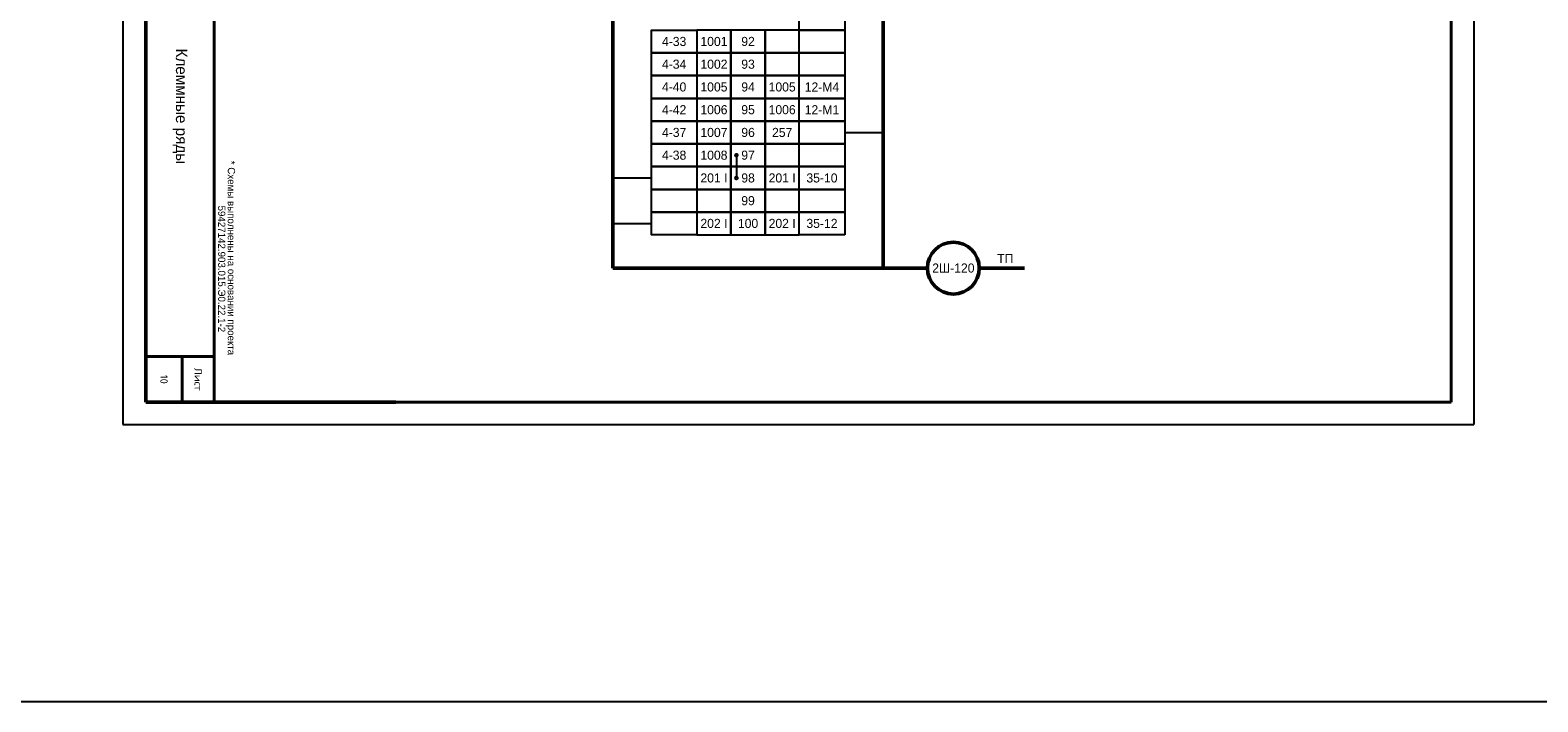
# Model space of a CAD drawing. Header units: millimetres. Extents: x 7700 to 12777, y -2533 to 2568.
# Tile 70 of 74: x 11809 to 12140, y 1295 to 1443. Entities that reach past the tile are written whole.
import ezdxf

# ---------------------------------------------------------------- set-up
doc = ezdxf.new("R2010")
doc.units = ezdxf.units.MM
doc.layers.add('основная 0.5', color=7, linetype='Continuous', lineweight=50)
doc.styles.add('SIMPLEX', font='txt', dxfattribs={"height": 5})

msp = doc.modelspace()

# ---------------------------------------------------------------- linework, layer by layer
for p, q in [((11829.39, 1776.23), (11829.39, 1356.22)), ((12126.44, 1776.23), (12126.44, 1356.22)), ((11988.1, 1420.39), (11996.59, 1420.39)), ((11964.29, 1415.39), (11964.29, 1410.39)), ((11937.11, 1410.39), (11945.6, 1410.39)), ((11937.11, 1400.39), (11945.6, 1400.39)), ((11829.39, 1356.22), (12126.44, 1356.22)), ((11829.39, 1356.22), (12126.44, 1356.22))]:
    msp.add_line(p, q)
at = {"lineweight": 40}
for p, q in [((11834.44, 1756.23), (11834.44, 1361.13)), ((12121.44, 1756.23), (12121.44, 1361.13)), ((11849.44, 1371.13), (11834.44, 1371.13)), ((11842.44, 1371.13), (11842.44, 1361.13)), ((12121.44, 1361.13), (11834.44, 1361.13))]:
    msp.add_line(p, q, dxfattribs=at)
at = {"lineweight": 50}
for p, q in [((11937.11, 1545.38), (11937.11, 1390.58)), ((11996.59, 1535.38), (11996.59, 1390.58)), ((11937.11, 1390.58), (11996.59, 1390.58)), ((11996.59, 1390.58), (12006.29, 1390.58)), ((12017.69, 1390.58), (12027.62, 1390.58))]:
    msp.add_line(p, q, dxfattribs=at)
at = {"color": 2}
msp.add_lwpolyline([(7701.96, 1875.8), (12776.6, 1875.8), (12776.6, 1295.24), (7701.96, 1295.24)], close=True, dxfattribs=at)
for points in [[(11988.1, 1442.89), (11978.1, 1442.89), (11978.1, 1447.89), (11988.1, 1447.89)], [(11955.6, 1437.89), (11945.6, 1437.89), (11945.6, 1442.89), (11955.6, 1442.89)], [(11955.6, 1437.89), (11963.1, 1437.89), (11963.1, 1442.89), (11955.6, 1442.89)], [(11963.1, 1437.89), (11970.6, 1437.89), (11970.6, 1442.89), (11963.1, 1442.89)], [(11970.6, 1437.89), (11978.1, 1437.89), (11978.1, 1442.89), (11970.6, 1442.89)], [(11988.1, 1437.89), (11978.1, 1437.89), (11978.1, 1442.89), (11988.1, 1442.89)], [(11955.6, 1432.89), (11945.6, 1432.89), (11945.6, 1437.89), (11955.6, 1437.89)], [(11955.6, 1432.89), (11963.1, 1432.89), (11963.1, 1437.89), (11955.6, 1437.89)], [(11963.1, 1432.89), (11970.6, 1432.89), (11970.6, 1437.89), (11963.1, 1437.89)], [(11970.6, 1432.89), (11978.1, 1432.89), (11978.1, 1437.89), (11970.6, 1437.89)], [(11988.1, 1432.89), (11978.1, 1432.89), (11978.1, 1437.89), (11988.1, 1437.89)], [(11955.6, 1427.89), (11945.6, 1427.89), (11945.6, 1432.89), (11955.6, 1432.89)], [(11955.6, 1427.89), (11963.1, 1427.89), (11963.1, 1432.89), (11955.6, 1432.89)], [(11963.1, 1427.89), (11970.6, 1427.89), (11970.6, 1432.89), (11963.1, 1432.89)], [(11970.6, 1427.89), (11978.1, 1427.89), (11978.1, 1432.89), (11970.6, 1432.89)], [(11988.1, 1427.89), (11978.1, 1427.89), (11978.1, 1432.89), (11988.1, 1432.89)], [(11955.6, 1422.89), (11945.6, 1422.89), (11945.6, 1427.89), (11955.6, 1427.89)], [(11955.6, 1422.89), (11945.6, 1422.89), (11945.6, 1427.89), (11955.6, 1427.89)], [(11955.6, 1422.89), (11963.1, 1422.89), (11963.1, 1427.89), (11955.6, 1427.89)], [(11955.6, 1422.89), (11963.1, 1422.89), (11963.1, 1427.89), (11955.6, 1427.89)], [(11963.1, 1422.89), (11970.6, 1422.89), (11970.6, 1427.89), (11963.1, 1427.89)], [(11970.6, 1422.89), (11978.1, 1422.89), (11978.1, 1427.89), (11970.6, 1427.89)], [(11970.6, 1422.89), (11978.1, 1422.89), (11978.1, 1427.89), (11970.6, 1427.89)], [(11988.1, 1422.89), (11978.1, 1422.89), (11978.1, 1427.89), (11988.1, 1427.89)], [(11988.1, 1422.89), (11978.1, 1422.89), (11978.1, 1427.89), (11988.1, 1427.89)], [(11955.6, 1417.89), (11945.6, 1417.89), (11945.6, 1422.89), (11955.6, 1422.89)], [(11955.6, 1417.89), (11963.1, 1417.89), (11963.1, 1422.89), (11955.6, 1422.89)], [(11963.1, 1417.89), (11970.6, 1417.89), (11970.6, 1422.89), (11963.1, 1422.89)], [(11970.6, 1417.89), (11978.1, 1417.89), (11978.1, 1422.89), (11970.6, 1422.89)], [(11988.1, 1417.89), (11978.1, 1417.89), (11978.1, 1422.89), (11988.1, 1422.89)], [(11955.6, 1412.89), (11945.6, 1412.89), (11945.6, 1417.89), (11955.6, 1417.89)], [(11955.6, 1412.89), (11963.1, 1412.89), (11963.1, 1417.89), (11955.6, 1417.89)], [(11963.1, 1412.89), (11970.6, 1412.89), (11970.6, 1417.89), (11963.1, 1417.89)], [(11970.6, 1412.89), (11978.1, 1412.89), (11978.1, 1417.89), (11970.6, 1417.89)], [(11988.1, 1412.89), (11978.1, 1412.89), (11978.1, 1417.89), (11988.1, 1417.89)], [(11955.6, 1407.89), (11945.6, 1407.89), (11945.6, 1412.89), (11955.6, 1412.89)], [(11955.6, 1407.89), (11963.1, 1407.89), (11963.1, 1412.89), (11955.6, 1412.89)], [(11963.1, 1407.89), (11970.6, 1407.89), (11970.6, 1412.89), (11963.1, 1412.89)], [(11970.6, 1407.89), (11978.1, 1407.89), (11978.1, 1412.89), (11970.6, 1412.89)], [(11988.1, 1407.89), (11978.1, 1407.89), (11978.1, 1412.89), (11988.1, 1412.89)], [(11955.6, 1402.89), (11945.6, 1402.89), (11945.6, 1407.89), (11955.6, 1407.89)], [(11955.6, 1402.89), (11963.1, 1402.89), (11963.1, 1407.89), (11955.6, 1407.89)], [(11963.1, 1402.89), (11970.6, 1402.89), (11970.6, 1407.89), (11963.1, 1407.89)], [(11970.6, 1402.89), (11978.1, 1402.89), (11978.1, 1407.89), (11970.6, 1407.89)], [(11988.1, 1402.89), (11978.1, 1402.89), (11978.1, 1407.89), (11988.1, 1407.89)], [(11955.6, 1397.89), (11945.6, 1397.89), (11945.6, 1402.89), (11955.6, 1402.89)], [(11955.6, 1397.89), (11963.1, 1397.89), (11963.1, 1402.89), (11955.6, 1402.89)], [(11963.1, 1397.89), (11970.6, 1397.89), (11970.6, 1402.89), (11963.1, 1402.89)], [(11970.6, 1397.89), (11978.1, 1397.89), (11978.1, 1402.89), (11970.6, 1402.89)], [(11988.1, 1397.89), (11978.1, 1397.89), (11978.1, 1402.89), (11988.1, 1402.89)]]:
    msp.add_lwpolyline(points, close=True)
at = {"const_width": 0.45}
for points in [[(11964.29, 1415.66, 1), (11964.29, 1415.11, 1)], [(11964.29, 1410.66, 1), (11964.29, 1410.11, 1)]]:
    msp.add_lwpolyline(points, format="xyb", close=True, dxfattribs=at)
at = {"lineweight": 50}
msp.add_circle((12011.99, 1390.58), 5.7, dxfattribs=at)
at = {"layer": 'основная 0.5', "color": 0}
for p, q in [((11834.44, 1546.13), (11834.44, 1361.13)), ((11834.44, 1361.13), (11889.44, 1361.13))]:
    msp.add_line(p, q, dxfattribs=at)
at = {"layer": 'основная 0.5', "lineweight": 40}
msp.add_line((11849.44, 1481.13), (11849.44, 1361.13), dxfattribs=at)

# ---------------------------------------------------------------- texts
at = {"lineweight": 35, "attachment_point": 5, "rotation": 270, "line_spacing_factor": 0.8, "style": 'SIMPLEX'}
for s, insert, char_height, width in [('Клеммные ряды', (11841.94, 1426.13), 2.5, 110), ('\\pi-4.8,l6.4,t6.4;*^IСхемы выполнены на основании проекта 59427142.903.015.Э0.22.1-2', (11852.19, 1393.61), 1.6, 64.5299), ('{\\Fromans|c204;10}', (11838.44, 1366.13), 1.6, 10), ('{\\Fromans|c204;Лист}', (11845.94, 1366.13), 1.6, 10)]:
    msp.add_mtext(s, dxfattribs=dict(at, insert=insert, char_height=char_height, width=width))
at = {"char_height": 2, "attachment_point": 5, "rotation": 0, "style": 'SIMPLEX'}
for s, insert, width in [('4-33', (11950.6, 1440.39), 9.9996), ('1001', (11959.35, 1440.39), 7.4996), ('4-34', (11950.6, 1435.39), 9.9996), ('1002', (11959.35, 1435.39), 7.4996), ('4-40', (11950.6, 1430.39), 9.9996), ('1005', (11959.35, 1430.39), 7.4996), ('1005', (11974.35, 1430.39), 7.4996), ('12-M4', (11983.1, 1430.39), 9.9996), ('4-42', (11950.6, 1425.39), 9.9996), ('1006', (11959.35, 1425.39), 7.4996), ('1006', (11974.35, 1425.39), 7.4996), ('12-M1', (11983.1, 1425.39), 9.9996), ('4-37', (11950.6, 1420.39), 9.9996), ('1007', (11959.35, 1420.39), 7.4996), ('257', (11974.35, 1420.39), 7.4996), ('4-38', (11950.6, 1415.39), 9.9996), ('1008', (11959.35, 1415.39), 7.4996), ('201 I', (11959.35, 1410.39), 7.4996), ('201 I', (11974.35, 1410.39), 7.4996), ('35-10', (11983.1, 1410.39), 9.9996), ('\\pt6;202 I', (11959.35, 1400.39), 7.4997), ('\\pt6;202 I', (11974.35, 1400.39), 7.4997), ('35-12', (11983.1, 1400.39), 9.9996)]:
    msp.add_mtext(s, dxfattribs=dict(at, insert=insert, width=width))
at = {"char_height": 2, "attachment_point": 5, "style": 'SIMPLEX'}
for s, insert, width in [('92', (11966.85, 1440.39), 7.4997), ('93', (11966.85, 1435.39), 7.4997), ('94', (11966.85, 1430.39), 7.4997), ('95', (11966.85, 1425.39), 7.4997), ('96', (11966.85, 1420.39), 7.4997), ('97', (11966.85, 1415.39), 7.4997), ('98', (11966.85, 1410.39), 7.4997), ('99', (11966.85, 1405.39), 7.4997), ('100', (11966.85, 1400.39), 7.4997), ('ТП ', (12023.41, 1392.71), 22.0493)]:
    msp.add_mtext(s, dxfattribs=dict(at, insert=insert, width=width))
at = {"color": 4, "insert": (12011.99, 1390.58), "char_height": 2, "width": 11.4, "attachment_point": 5, "style": 'SIMPLEX'}
msp.add_mtext('2Ш-120', dxfattribs=at)

doc.saveas('drawing.dxf')
